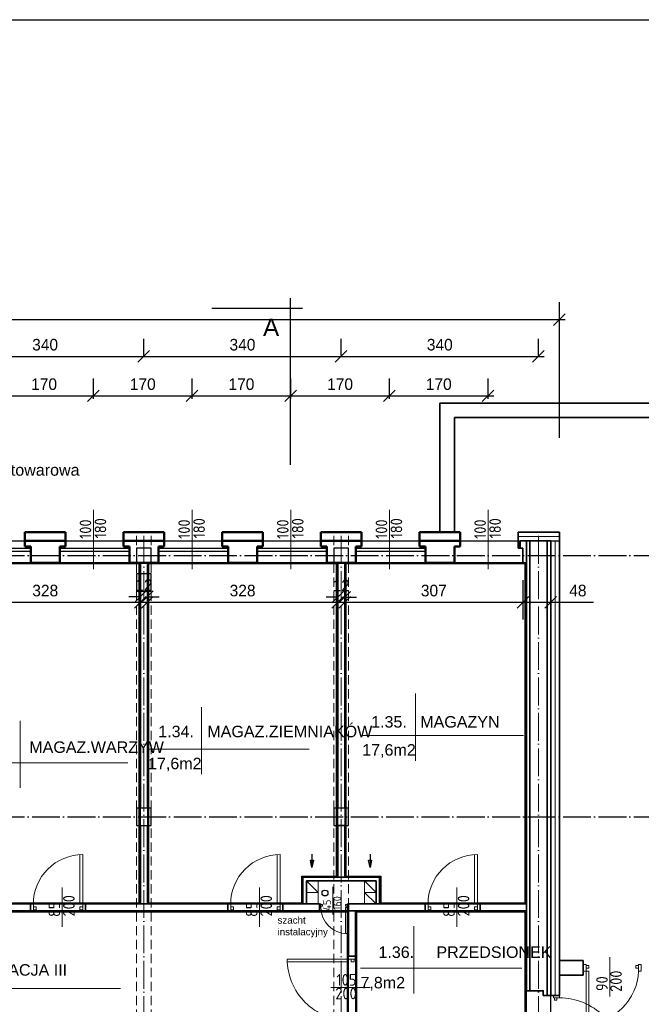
# Model space of a CAD drawing. Header units: millimetres. Extents: x -642 to 14033, y 1994 to 13520.
# Tile 71 of 72: x 11253 to 12324, y 11825 to 13520. Entities that reach past the tile are written whole.
import ezdxf

# ---------------------------------------------------------------- set-up
doc = ezdxf.new("R2010")
doc.units = ezdxf.units.MM
doc.linetypes.add('ACAD_ISO04W100', pattern=[30.5, 24, -3, 0.5, -3])
doc.linetypes.add('KRESKOWA_X2', pattern=[12, 8, -4])
for name, color, linetype, lineweight in [('drzwi', 140, 'Continuous', 13), ('KOMINY', 43, 'Continuous', 15), ('opisy drzwi', 40, 'Continuous', 13), ('opisy pom', 3, 'Continuous', 18), ('OPISY POM. 100', 150, 'Continuous', 20), ('przerywana', 7, 'KRESKOWA_X2', 9), ('sciany', 4, 'Continuous', 35), ('symetria', 7, 'ACAD_ISO04W100', 9), ('słupy', 2, 'Continuous', 30), ('ula-szraf', 40, 'Continuous', 9), ('wymiary', 1, 'Continuous', 13), ('ściana', 4, 'Continuous', 50), ('ściany-OCIEPLENIE', 201, 'Continuous', 9)]:
    doc.layers.add(name, color=color, linetype=linetype, lineweight=lineweight)
doc.layers.add('kanalizacja', color=210, linetype='Continuous')
doc.layers.add('POWIERZCHNIA', color=123, linetype='Continuous', plot=False)
doc.styles.add('ISO', font='isocp.shx')
doc.styles.add('ROMANS', font='ROMANS')
doc.styles.add('SYSTEM', font='TXT')
doc.linetypes.add('BATTING', pattern='A,0.0001,-0.1,[134,ltypeshp.shx,S=0.1,R=0,X=-0.1,Y=0],-0.2,[134,ltypeshp.shx,S=0.1,R=180,X=0.1,Y=0],-0.1', length=0.4001)
doc.dimstyles.new('Jacek2', dxfattribs={"dimscale": 2, "dimtxt": 10, "dimasz": 10, "dimexe": 15, "dimexo": 15, "dimgap": 5, "dimtad": 1, "dimdec": 0, "dimzin": 0, "dimdsep": 46, "dimtxsty": 'Standard', "dimblk": 'OBLIQUE', "dimcen": 0, "dimdle": 5, "dimadec": 1, "dimazin": 0, "dimtfac": 1, "dimtdec": 0, "dimtofl": 0, "dimtmove": 0, "dimatfit": 3, "dimfxl": 1, "dimtolj": 1, "dimtzin": 0, "dimarcsym": 0})

# ---------------------------------------------------------------- blocks, each defined once
blk = doc.blocks.new('_OBLIQUE')
at = {"color": 0, "linetype": 'ByBlock'}
blk.add_line((-0.5, -0.5), (0.5, 0.5), dxfattribs=at)
blk = doc.blocks.new('*D114')
at = {"layer": 'Defpoints', "color": 0, "transparency": 16777216}
for p in [(11466.9, 12940.4), (11126.9, 12912), (11466.9, 12912)]:
    blk.add_point(p, dxfattribs=at)
at = {"layer": 'wymiary', "color": 0, "lineweight": -2, "transparency": 16777216}
for p, q in [((11126.9, 12942), (11126.9, 12970.4)), ((11466.9, 12942), (11466.9, 12970.4)), ((11116.9, 12940.4), (11476.9, 12940.4))]:
    blk.add_line(p, q, dxfattribs=at)
at = {"layer": 'wymiary', "color": 0, "lineweight": -2, "transparency": 16777216, "xscale": 20, "yscale": 20, "zscale": 20, "rotation": 180}
blk.add_blockref('_OBLIQUE', (11126.9, 12940.4), dxfattribs=at)
at = {"layer": 'wymiary', "color": 0, "lineweight": -2, "transparency": 16777216, "xscale": 20, "yscale": 20, "zscale": 20}
blk.add_blockref('_OBLIQUE', (11466.9, 12940.4), dxfattribs=at)
at = {"layer": 'wymiary', "color": 0, "transparency": 16777216, "insert": (11296.9, 12960.4), "char_height": 20, "attachment_point": 5}
blk.add_mtext('\\A1;340', dxfattribs=at)
blk = doc.blocks.new('*D115')
at = {"layer": 'Defpoints', "color": 0, "transparency": 16777216}
for p in [(11806.9, 12940.4), (11466.9, 12912), (11806.9, 12912)]:
    blk.add_point(p, dxfattribs=at)
at = {"layer": 'wymiary', "color": 0, "lineweight": -2, "transparency": 16777216}
for p, q in [((11466.9, 12942), (11466.9, 12970.4)), ((11806.9, 12942), (11806.9, 12970.4)), ((11456.9, 12940.4), (11816.9, 12940.4))]:
    blk.add_line(p, q, dxfattribs=at)
at = {"layer": 'wymiary', "color": 0, "lineweight": -2, "transparency": 16777216, "xscale": 20, "yscale": 20, "zscale": 20, "rotation": 180}
blk.add_blockref('_OBLIQUE', (11466.9, 12940.4), dxfattribs=at)
at = {"layer": 'wymiary', "color": 0, "lineweight": -2, "transparency": 16777216, "xscale": 20, "yscale": 20, "zscale": 20}
blk.add_blockref('_OBLIQUE', (11806.9, 12940.4), dxfattribs=at)
at = {"layer": 'wymiary', "color": 0, "transparency": 16777216, "insert": (11636.9, 12960.4), "char_height": 20, "attachment_point": 5}
blk.add_mtext('\\A1;340', dxfattribs=at)
blk = doc.blocks.new('*D116')
at = {"layer": 'Defpoints', "color": 0, "transparency": 16777216}
for p in [(12146.9, 12940.4), (11806.9, 12912), (12146.9, 12912)]:
    blk.add_point(p, dxfattribs=at)
at = {"layer": 'wymiary', "color": 0, "lineweight": -2, "transparency": 16777216}
for p, q in [((11806.9, 12942), (11806.9, 12970.4)), ((12146.9, 12942), (12146.9, 12970.4)), ((11796.9, 12940.4), (12156.9, 12940.4))]:
    blk.add_line(p, q, dxfattribs=at)
at = {"layer": 'wymiary', "color": 0, "lineweight": -2, "transparency": 16777216, "xscale": 20, "yscale": 20, "zscale": 20, "rotation": 180}
blk.add_blockref('_OBLIQUE', (11806.9, 12940.4), dxfattribs=at)
at = {"layer": 'wymiary', "color": 0, "lineweight": -2, "transparency": 16777216, "xscale": 20, "yscale": 20, "zscale": 20}
blk.add_blockref('_OBLIQUE', (12146.9, 12940.4), dxfattribs=at)
at = {"layer": 'wymiary', "color": 0, "transparency": 16777216, "insert": (11976.9, 12960.4), "char_height": 20, "attachment_point": 5}
blk.add_mtext('\\A1;340', dxfattribs=at)
blk = doc.blocks.new('*D255')
at = {"layer": 'Defpoints', "color": 0, "transparency": 16777216}
for p in [(11133.1, 12584.9), (11461.1, 12584.9), (11461.1, 12517)]:
    blk.add_point(p, dxfattribs=at)
at = {"layer": 'wymiary', "color": 0, "lineweight": -2, "transparency": 16777216}
for p, q in [((11133.1, 12554.9), (11133.1, 12487)), ((11461.1, 12554.9), (11461.1, 12487)), ((11123.1, 12517), (11471.1, 12517))]:
    blk.add_line(p, q, dxfattribs=at)
at = {"layer": 'wymiary', "color": 0, "lineweight": -2, "transparency": 16777216, "xscale": 20, "yscale": 20, "zscale": 20, "rotation": 180}
blk.add_blockref('_OBLIQUE', (11133.1, 12517), dxfattribs=at)
at = {"layer": 'wymiary', "color": 0, "lineweight": -2, "transparency": 16777216, "xscale": 20, "yscale": 20, "zscale": 20}
blk.add_blockref('_OBLIQUE', (11461.1, 12517), dxfattribs=at)
at = {"layer": 'wymiary', "color": 0, "transparency": 16777216, "insert": (11297.1, 12537), "char_height": 20, "attachment_point": 5}
blk.add_mtext('\\A1;328', dxfattribs=at)
blk = doc.blocks.new('*D256')
at = {"layer": 'Defpoints', "color": 0, "transparency": 16777216}
for p in [(11461.1, 12584.9), (11473.1, 12584.9), (11473.1, 12526.5)]:
    blk.add_point(p, dxfattribs=at)
at = {"layer": 'wymiary', "color": 0, "lineweight": -2, "transparency": 16777216}
for p, q in [((11461.1, 12554.9), (11461.1, 12496.5)), ((11473.1, 12554.9), (11473.1, 12496.5)), ((11461.1, 12526.5), (11441.1, 12526.5)), ((11473.1, 12526.5), (11493.1, 12526.5))]:
    blk.add_line(p, q, dxfattribs=at)
at = {"layer": 'wymiary', "color": 0, "lineweight": -2, "transparency": 16777216, "xscale": 20, "yscale": 20, "zscale": 20}
blk.add_blockref('_OBLIQUE', (11461.1, 12526.5), dxfattribs=at)
at = {"layer": 'wymiary', "color": 0, "lineweight": -2, "transparency": 16777216, "xscale": 20, "yscale": 20, "zscale": 20, "rotation": 180}
blk.add_blockref('_OBLIQUE', (11473.1, 12526.5), dxfattribs=at)
at = {"layer": 'wymiary', "color": 0, "transparency": 16777216, "insert": (11467.1, 12546.5), "char_height": 20, "attachment_point": 5}
blk.add_mtext('\\A1;12', dxfattribs=at)
blk = doc.blocks.new('*D257')
at = {"layer": 'Defpoints', "color": 0, "transparency": 16777216}
for p in [(11473.1, 12584.9), (11801.1, 12584.9), (11801.1, 12517)]:
    blk.add_point(p, dxfattribs=at)
at = {"layer": 'wymiary', "color": 0, "lineweight": -2, "transparency": 16777216}
for p, q in [((11473.1, 12554.9), (11473.1, 12487)), ((11801.1, 12554.9), (11801.1, 12487)), ((11463.1, 12517), (11811.1, 12517))]:
    blk.add_line(p, q, dxfattribs=at)
at = {"layer": 'wymiary', "color": 0, "lineweight": -2, "transparency": 16777216, "xscale": 20, "yscale": 20, "zscale": 20, "rotation": 180}
blk.add_blockref('_OBLIQUE', (11473.1, 12517), dxfattribs=at)
at = {"layer": 'wymiary', "color": 0, "lineweight": -2, "transparency": 16777216, "xscale": 20, "yscale": 20, "zscale": 20}
blk.add_blockref('_OBLIQUE', (11801.1, 12517), dxfattribs=at)
at = {"layer": 'wymiary', "color": 0, "transparency": 16777216, "insert": (11637.1, 12537), "char_height": 20, "attachment_point": 5}
blk.add_mtext('\\A1;328', dxfattribs=at)
blk = doc.blocks.new('*D258')
at = {"layer": 'Defpoints', "color": 0, "transparency": 16777216}
for p in [(11801.1, 12584.9), (11813.1, 12584.9), (11813.1, 12525.7)]:
    blk.add_point(p, dxfattribs=at)
at = {"layer": 'wymiary', "color": 0, "lineweight": -2, "transparency": 16777216}
for p, q in [((11801.1, 12554.9), (11801.1, 12495.7)), ((11813.1, 12554.9), (11813.1, 12495.7)), ((11801.1, 12525.7), (11781.1, 12525.7)), ((11813.1, 12525.7), (11833.1, 12525.7))]:
    blk.add_line(p, q, dxfattribs=at)
at = {"layer": 'wymiary', "color": 0, "lineweight": -2, "transparency": 16777216, "xscale": 20, "yscale": 20, "zscale": 20}
blk.add_blockref('_OBLIQUE', (11801.1, 12525.7), dxfattribs=at)
at = {"layer": 'wymiary', "color": 0, "lineweight": -2, "transparency": 16777216, "xscale": 20, "yscale": 20, "zscale": 20, "rotation": 180}
blk.add_blockref('_OBLIQUE', (11813.1, 12525.7), dxfattribs=at)
at = {"layer": 'wymiary', "color": 0, "transparency": 16777216, "insert": (11807.1, 12545.7), "char_height": 20, "attachment_point": 5}
blk.add_mtext('\\A1;12', dxfattribs=at)
blk = doc.blocks.new('*D259')
at = {"layer": 'Defpoints', "color": 0, "transparency": 16777216}
for p in [(11813.1, 12584.9), (12120.1, 12584.9), (12120.1, 12517)]:
    blk.add_point(p, dxfattribs=at)
at = {"layer": 'wymiary', "color": 0, "lineweight": -2, "transparency": 16777216}
for p, q in [((11813.1, 12554.9), (11813.1, 12487)), ((12120.1, 12554.9), (12120.1, 12487)), ((11803.1, 12517), (12130.1, 12517))]:
    blk.add_line(p, q, dxfattribs=at)
at = {"layer": 'wymiary', "color": 0, "lineweight": -2, "transparency": 16777216, "xscale": 20, "yscale": 20, "zscale": 20, "rotation": 180}
blk.add_blockref('_OBLIQUE', (11813.1, 12517), dxfattribs=at)
at = {"layer": 'wymiary', "color": 0, "lineweight": -2, "transparency": 16777216, "xscale": 20, "yscale": 20, "zscale": 20}
blk.add_blockref('_OBLIQUE', (12120.1, 12517), dxfattribs=at)
at = {"layer": 'wymiary', "color": 0, "transparency": 16777216, "insert": (11966.6, 12537), "char_height": 20, "attachment_point": 5}
blk.add_mtext('\\A1;307', dxfattribs=at)
blk = doc.blocks.new('*D260')
at = {"layer": 'Defpoints', "color": 0, "transparency": 16777216}
for p in [(12120.1, 12584.9), (12168.1, 12584.9), (12168.1, 12517)]:
    blk.add_point(p, dxfattribs=at)
at = {"layer": 'wymiary', "color": 0, "lineweight": -2, "transparency": 16777216}
for p, q in [((12120.1, 12554.9), (12120.1, 12487)), ((12168.1, 12554.9), (12168.1, 12487)), ((12110.1, 12517), (12168.1, 12517)), ((12168.1, 12517), (12241.5, 12517))]:
    blk.add_line(p, q, dxfattribs=at)
at = {"layer": 'wymiary', "color": 0, "lineweight": -2, "transparency": 16777216, "xscale": 20, "yscale": 20, "zscale": 20, "rotation": 180}
blk.add_blockref('_OBLIQUE', (12120.1, 12517), dxfattribs=at)
at = {"layer": 'wymiary', "color": 0, "lineweight": -2, "transparency": 16777216, "xscale": 20, "yscale": 20, "zscale": 20}
blk.add_blockref('_OBLIQUE', (12168.1, 12517), dxfattribs=at)
at = {"layer": 'wymiary', "color": 0, "transparency": 16777216, "insert": (12214.8, 12537), "char_height": 20, "attachment_point": 5}
blk.add_mtext('\\A1;48', dxfattribs=at)
blk = doc.blocks.new('*D428')
at = {"layer": 'Defpoints', "color": 0, "transparency": 16777216}
for p in [(12183.1, 13003.7), (753.6, 12769.9), (12183.1, 12769.9)]:
    blk.add_point(p, dxfattribs=at)
at = {"layer": 'wymiary', "color": 0, "lineweight": -2, "transparency": 16777216}
for p, q in [((753.6, 12799.9), (753.6, 13033.7)), ((12183.1, 12799.9), (12183.1, 13033.7)), ((743.6, 13003.7), (12193.1, 13003.7))]:
    blk.add_line(p, q, dxfattribs=at)
at = {"layer": 'wymiary', "color": 0, "lineweight": -2, "transparency": 16777216, "xscale": 20, "yscale": 20, "zscale": 20, "rotation": 180}
blk.add_blockref('_OBLIQUE', (753.6, 13003.7), dxfattribs=at)
at = {"layer": 'wymiary', "color": 0, "lineweight": -2, "transparency": 16777216, "xscale": 20, "yscale": 20, "zscale": 20}
blk.add_blockref('_OBLIQUE', (12183.1, 13003.7), dxfattribs=at)
at = {"layer": 'wymiary', "color": 0, "transparency": 16777216, "insert": (6468.4, 13023.7), "char_height": 20, "attachment_point": 5}
blk.add_mtext('\\A1;11430', dxfattribs=at)
blk = doc.blocks.new('*D465')
at = {"layer": 'Defpoints', "color": 0, "transparency": 16777216}
for p in [(11380.1, 12872.4), (11210.1, 12837.1), (11380.1, 12837.1)]:
    blk.add_point(p, dxfattribs=at)
at = {"layer": 'wymiary', "color": 0, "lineweight": -2, "transparency": 16777216}
for p, q in [((11210.1, 12867.1), (11210.1, 12902.4)), ((11380.1, 12867.1), (11380.1, 12902.4)), ((11200.1, 12872.4), (11390.1, 12872.4))]:
    blk.add_line(p, q, dxfattribs=at)
at = {"layer": 'wymiary', "color": 0, "lineweight": -2, "transparency": 16777216, "xscale": 20, "yscale": 20, "zscale": 20, "rotation": 180}
blk.add_blockref('_OBLIQUE', (11210.1, 12872.4), dxfattribs=at)
at = {"layer": 'wymiary', "color": 0, "lineweight": -2, "transparency": 16777216, "xscale": 20, "yscale": 20, "zscale": 20}
blk.add_blockref('_OBLIQUE', (11380.1, 12872.4), dxfattribs=at)
at = {"layer": 'wymiary', "color": 0, "transparency": 16777216, "insert": (11295.1, 12892.4), "char_height": 20, "attachment_point": 5}
blk.add_mtext('\\A1;170', dxfattribs=at)
blk = doc.blocks.new('*D466')
at = {"layer": 'Defpoints', "color": 0, "transparency": 16777216}
for p in [(11550.1, 12872.4), (11380.1, 12837.1), (11550.1, 12837.1)]:
    blk.add_point(p, dxfattribs=at)
at = {"layer": 'wymiary', "color": 0, "lineweight": -2, "transparency": 16777216}
for p, q in [((11380.1, 12867.1), (11380.1, 12902.4)), ((11550.1, 12867.1), (11550.1, 12902.4)), ((11370.1, 12872.4), (11560.1, 12872.4))]:
    blk.add_line(p, q, dxfattribs=at)
at = {"layer": 'wymiary', "color": 0, "lineweight": -2, "transparency": 16777216, "xscale": 20, "yscale": 20, "zscale": 20, "rotation": 180}
blk.add_blockref('_OBLIQUE', (11380.1, 12872.4), dxfattribs=at)
at = {"layer": 'wymiary', "color": 0, "lineweight": -2, "transparency": 16777216, "xscale": 20, "yscale": 20, "zscale": 20}
blk.add_blockref('_OBLIQUE', (11550.1, 12872.4), dxfattribs=at)
at = {"layer": 'wymiary', "color": 0, "transparency": 16777216, "insert": (11465.1, 12892.4), "char_height": 20, "attachment_point": 5}
blk.add_mtext('\\A1;170', dxfattribs=at)
blk = doc.blocks.new('*D467')
at = {"layer": 'Defpoints', "color": 0, "transparency": 16777216}
for p in [(11720.1, 12872.4), (11550.1, 12837.1), (11720.1, 12837.1)]:
    blk.add_point(p, dxfattribs=at)
at = {"layer": 'wymiary', "color": 0, "lineweight": -2, "transparency": 16777216}
for p, q in [((11550.1, 12867.1), (11550.1, 12902.4)), ((11720.1, 12867.1), (11720.1, 12902.4)), ((11540.1, 12872.4), (11730.1, 12872.4))]:
    blk.add_line(p, q, dxfattribs=at)
at = {"layer": 'wymiary', "color": 0, "lineweight": -2, "transparency": 16777216, "xscale": 20, "yscale": 20, "zscale": 20, "rotation": 180}
blk.add_blockref('_OBLIQUE', (11550.1, 12872.4), dxfattribs=at)
at = {"layer": 'wymiary', "color": 0, "lineweight": -2, "transparency": 16777216, "xscale": 20, "yscale": 20, "zscale": 20}
blk.add_blockref('_OBLIQUE', (11720.1, 12872.4), dxfattribs=at)
at = {"layer": 'wymiary', "color": 0, "transparency": 16777216, "insert": (11635.1, 12892.4), "char_height": 20, "attachment_point": 5}
blk.add_mtext('\\A1;170', dxfattribs=at)
blk = doc.blocks.new('*D468')
at = {"layer": 'Defpoints', "color": 0, "transparency": 16777216}
for p in [(11890.1, 12872.4), (11720.1, 12837.1), (11890.1, 12837.1)]:
    blk.add_point(p, dxfattribs=at)
at = {"layer": 'wymiary', "color": 0, "lineweight": -2, "transparency": 16777216}
for p, q in [((11720.1, 12867.1), (11720.1, 12902.4)), ((11890.1, 12867.1), (11890.1, 12902.4)), ((11710.1, 12872.4), (11900.1, 12872.4))]:
    blk.add_line(p, q, dxfattribs=at)
at = {"layer": 'wymiary', "color": 0, "lineweight": -2, "transparency": 16777216, "xscale": 20, "yscale": 20, "zscale": 20, "rotation": 180}
blk.add_blockref('_OBLIQUE', (11720.1, 12872.4), dxfattribs=at)
at = {"layer": 'wymiary', "color": 0, "lineweight": -2, "transparency": 16777216, "xscale": 20, "yscale": 20, "zscale": 20}
blk.add_blockref('_OBLIQUE', (11890.1, 12872.4), dxfattribs=at)
at = {"layer": 'wymiary', "color": 0, "transparency": 16777216, "insert": (11805.1, 12892.4), "char_height": 20, "attachment_point": 5}
blk.add_mtext('\\A1;170', dxfattribs=at)
blk = doc.blocks.new('*D469')
at = {"layer": 'Defpoints', "color": 0, "transparency": 16777216}
for p in [(12060.1, 12872.4), (11890.1, 12837.1), (12060.1, 12837.1)]:
    blk.add_point(p, dxfattribs=at)
at = {"layer": 'wymiary', "color": 0, "lineweight": -2, "transparency": 16777216}
for p, q in [((11890.1, 12867.1), (11890.1, 12902.4)), ((12060.1, 12867.1), (12060.1, 12902.4)), ((11880.1, 12872.4), (12070.1, 12872.4))]:
    blk.add_line(p, q, dxfattribs=at)
at = {"layer": 'wymiary', "color": 0, "lineweight": -2, "transparency": 16777216, "xscale": 20, "yscale": 20, "zscale": 20, "rotation": 180}
blk.add_blockref('_OBLIQUE', (11890.1, 12872.4), dxfattribs=at)
at = {"layer": 'wymiary', "color": 0, "lineweight": -2, "transparency": 16777216, "xscale": 20, "yscale": 20, "zscale": 20}
blk.add_blockref('_OBLIQUE', (12060.1, 12872.4), dxfattribs=at)
at = {"layer": 'wymiary', "color": 0, "transparency": 16777216, "insert": (11975.1, 12892.4), "char_height": 20, "attachment_point": 5}
blk.add_mtext('\\A1;170', dxfattribs=at)

msp = doc.modelspace()

# ---------------------------------------------------------------- linework, layer by layer
for p, q in [((11718.9, 13040.4), (11718.9, 12786.4)), ((11584, 13023.4), (11740.2, 13023.4)), ((11718.9, 13007.9), (11718.9, 12753.9)), ((11100.1, 12622.9), (11507.4, 12622.9)), ((11100.1, 12622.9), (12183.1, 12622.9)), ((11152.1, 12609.9), (11272.1, 12609.9)), ((11152.1, 12604.9), (11272.1, 12604.9)), ((11322.1, 12609.9), (11442.1, 12609.9)), ((11322.1, 12604.9), (11442.1, 12604.9)), ((11492.1, 12609.9), (11612.1, 12609.9)), ((11492.1, 12604.9), (11612.1, 12604.9)), ((11662.1, 12609.9), (11782.1, 12609.9)), ((11662.1, 12604.9), (11782.1, 12604.9)), ((11832.1, 12609.9), (11952.1, 12609.9)), ((11832.1, 12604.9), (11952.1, 12604.9)), ((12126.1, 11221.9), (12126.1, 12597.4)), ((12168.1, 11221.9), (12168.1, 12597.4)), ((12126.1, 11715.9), (12126.1, 11847.9))]:
    msp.add_line(p, q)
at = {"linetype": 'ACAD_ISO04W100', "ltscale": 2}
for p, q in [((477.4, 12597.4), (13301.1, 12597.4)), ((477.4, 12147.4), (13301.1, 12147.4))]:
    msp.add_line(p, q, dxfattribs=at)
msp.add_lwpolyline([(-642.1, 13520.2), (14032.9, 13520.2), (14032.9, 1993.9), (-642.1, 1993.9)], close=True)
at = {"layer": 'drzwi'}
for points in [[(11361.6, 11997.4, 0), (11356.6, 11997.4, 0), (11356.6, 12082.3, 0), (11361.6, 12082.4, 0), (11361.6, 11997.4, 0)], [(11701.6, 11997.4, 0), (11696.6, 11997.4, 0), (11696.6, 12082.3, 0), (11701.6, 12082.4, 0), (11701.6, 11997.4, 0)], [(12041.6, 11997.4, 0), (12036.6, 11997.4, 0), (12036.6, 12082.3, 0), (12041.6, 12082.4, 0), (12041.6, 11997.4, 0)], [(11276.6, 11985.4, 0), (11271.6, 11985.4, 0), (11271.6, 11997.4, 0), (11276.6, 11997.4, 0), (11276.6, 11985.4, 0)], [(11276.6, 11987.4, 0), (11281.6, 11987.4, 0), (11281.6, 11992.4, 0), (11276.6, 11992.4, 0), (11276.6, 11987.4, 0)], [(11361.6, 11987.4, 0), (11356.6, 11987.4, 0), (11356.6, 11992.4, 0), (11361.6, 11992.4, 0), (11361.6, 11987.4, 0)], [(11361.6, 11985.4, 0), (11366.6, 11985.4, 0), (11366.6, 11997.4, 0), (11361.6, 11997.4, 0), (11361.6, 11985.4, 0)], [(11616.6, 11985.4, 0), (11611.6, 11985.4, 0), (11611.6, 11997.4, 0), (11616.6, 11997.4, 0), (11616.6, 11985.4, 0)], [(11616.6, 11987.4, 0), (11621.6, 11987.4, 0), (11621.6, 11992.4, 0), (11616.6, 11992.4, 0), (11616.6, 11987.4, 0)], [(11701.6, 11987.4, 0), (11696.6, 11987.4, 0), (11696.6, 11992.4, 0), (11701.6, 11992.4, 0), (11701.6, 11987.4, 0)], [(11701.6, 11985.4, 0), (11706.6, 11985.4, 0), (11706.6, 11997.4, 0), (11701.6, 11997.4, 0), (11701.6, 11985.4, 0)], [(11772.1, 11997.4, 0), (11769.6, 11997.4, 0), (11769.6, 11991.4, 0), (11772.1, 11991.4, 0), (11772.1, 11997.4, 0)], [(11772.1, 11996.4, 0), (11774.6, 11996.4, 0), (11774.6, 11993.9, 0), (11772.1, 11993.9, 0), (11772.1, 11996.4, 0)], [(11817.1, 11996.4, 0), (11814.6, 11996.4, 0), (11814.6, 11993.9, 0), (11817.1, 11993.9, 0), (11817.1, 11996.4, 0)], [(11817.1, 11991.4, 0), (11814.6, 11991.4, 0), (11814.6, 11946.5, 0), (11817.1, 11946.5, 0), (11817.1, 11991.4, 0)], [(11817.1, 11997.4, 0), (11819.6, 11997.4, 0), (11819.6, 11991.4, 0), (11817.1, 11991.4, 0), (11817.1, 11997.4, 0)], [(11956.6, 11985.4, 0), (11951.6, 11985.4, 0), (11951.6, 11997.4, 0), (11956.6, 11997.4, 0), (11956.6, 11985.4, 0)], [(11956.6, 11987.4, 0), (11961.6, 11987.4, 0), (11961.6, 11992.4, 0), (11956.6, 11992.4, 0), (11956.6, 11987.4, 0)], [(12041.6, 11987.4, 0), (12036.6, 11987.4, 0), (12036.6, 11992.4, 0), (12041.6, 11992.4, 0), (12041.6, 11987.4, 0)], [(12041.6, 11985.4, 0), (12046.6, 11985.4, 0), (12046.6, 11997.4, 0), (12041.6, 11997.4, 0), (12041.6, 11985.4, 0)], [(11831.1, 11902.6, 0), (11831.1, 11907.4, 0), (11819.6, 11907.4, 0), (11819.6, 11902.6, 0), (11831.1, 11902.6, 0)], [(11819.6, 11902.6, 0), (11819.6, 11897.8, 0), (11714, 11897.8, 0), (11714, 11902.6, 0), (11819.6, 11902.6, 0)], [(11829.2, 11902.6, 0), (11829.2, 11897.8, 0), (11824.4, 11897.8, 0), (11824.4, 11902.6, 0), (11829.2, 11902.6, 0)], [(12228.9, 11893.1, 0), (12224.1, 11893.1, 0), (12224.1, 11881.7, 0), (12228.9, 11881.7, 0), (12228.9, 11893.1, 0)], [(12228.9, 11891.4, 0), (12233.6, 11891.4, 0), (12233.6, 11886.7, 0), (12228.9, 11886.7, 0), (12228.9, 11891.4, 0)], [(12319.4, 11891.4, 0), (12314.8, 11891.4, 0), (12314.8, 11886.7, 0), (12319.4, 11886.7, 0), (12319.4, 11891.4, 0)], [(12324.1, 11893.1, 0), (12319.4, 11893.1, 0), (12319.4, 11881.7, 0), (12324.1, 11881.7, 0), (12324.1, 11893.1, 0)], [(12228.9, 11881.9, 0), (12233.6, 11881.9, 0), (12233.6, 11791.2, 0), (12228.9, 11791.2, 0), (12228.9, 11881.9, 0)], [(12172.8, 11835.8, 0), (12172.8, 11839.9, 0), (12183.1, 11839.9, 0), (12183.1, 11835.8, 0), (12172.8, 11835.8, 0)], [(12174.6, 11835.8, 0), (12174.6, 11831.6, 0), (12178.8, 11831.6, 0), (12178.8, 11835.8, 0), (12174.6, 11835.8, 0)]]:
    msp.add_polyline3d(points, dxfattribs=at)
for centre, radius, start, end in [((11361.6, 11997.4), 85, 90.001, 180.0014), ((11701.6, 11997.4), 85, 90.001, 180.0014), ((12041.6, 11997.4), 85, 90.001, 180.0014), ((11817.1, 11991.4), 45, 180, 270), ((11819.6, 11902.6), 105.6, 180.0002, 270.0002), ((12225.3, 11885.3), 94.1, 272.1785, 357.8252), ((12183.1, 11728.2), 107.6, 0, 90.0002)]:
    msp.add_arc(centre, radius, start, end, dxfattribs=at)
at = {"layer": 'kanalizacja'}
msp.add_circle((11779.1, 12016.2), 5, dxfattribs=at)
at = {"layer": 'KOMINY', "lineweight": 18}
for p, q in [((11747.1, 12037.4), (11767.1, 12017.4)), ((11847.1, 12037.4), (11867.1, 12017.4)), ((11847.1, 12017.4), (11867.1, 11997.4))]:
    msp.add_line(p, q, dxfattribs=at)
at = {"layer": 'KOMINY', "lineweight": 30}
for points in [[(11756.7, 12083.3), (11756.7, 12060), (11754.1, 12073.1), (11759.2, 12073.1), (11756.7, 12060)], [(11856.7, 12083.3), (11856.7, 12060), (11854.1, 12073.1), (11859.2, 12073.1), (11856.7, 12060)]]:
    msp.add_lwpolyline(points, dxfattribs=at)
at = {"layer": 'KOMINY', "lineweight": 18}
for points in [[(11767.1, 12017.4), (11747.1, 12017.4), (11747.1, 12037.4), (11767.1, 12037.4)], [(11867.1, 12017.4), (11847.1, 12017.4), (11847.1, 12037.4), (11867.1, 12037.4)], [(11767.1, 11997.4), (11747.1, 11997.4), (11747.1, 12017.4), (11767.1, 12017.4)], [(11867.1, 11997.4), (11847.1, 11997.4), (11847.1, 12017.4), (11867.1, 12017.4)]]:
    msp.add_lwpolyline(points, close=True, dxfattribs=at)
at = {"layer": 'opisy drzwi'}
for p, q in [((11380.1, 12574.1), (11380.1, 12675.9)), ((11550.1, 12574.1), (11550.1, 12675.9)), ((11720.1, 12574.1), (11720.1, 12675.9)), ((11890.1, 12574.1), (11890.1, 12675.9)), ((12060.1, 12574.1), (12060.1, 12675.9)), ((11326.4, 11958), (11326.4, 12025.8)), ((11666.4, 11958), (11666.4, 12025.8)), ((11792.7, 11979.3), (11792.7, 12026.8)), ((12006.4, 11958), (12006.4, 12025.8)), ((12270, 11837.9), (12270, 11905.7)), ((11788.9, 11853.7), (11856.7, 11853.7))]:
    msp.add_line(p, q, dxfattribs=at)
at = {"layer": 'opisy pom'}
for p, q in [((11935.3, 12244), (11935.3, 12359.8)), ((11566.4, 12220.7), (11566.4, 12336.5)), ((11253.6, 12197.2), (11253.6, 12313)), ((11843.3, 12287.4), (12121.1, 12287.4)), ((11474.4, 12264.1), (11752.1, 12264.1)), ((11161.6, 12240.6), (11439.3, 12240.6)), ((11932.4, 11843.2), (11932.4, 11959)), ((11840.4, 11886.6), (12118.1, 11886.6))]:
    msp.add_line(p, q, dxfattribs=at)
at = {"layer": 'OPISY POM. 100'}
msp.add_line((10946.4, 11851.6), (11427, 11851.6), dxfattribs=at)
at = {"layer": 'POWIERZCHNIA'}
for points in [[(11133.1, 12043.4), (11193.1, 12043.4), (11193.1, 11997.4), (11461.1, 11997.4), (11461.1, 12584.9), (11133.1, 12584.9), (11133.1, 12043.4)], [(11473.1, 11997.4), (11741.1, 11997.4), (11741.1, 12043.4), (11801.1, 12043.4), (11801.1, 12584.9), (11473.1, 12584.9), (11473.1, 11997.4)], [(11813.1, 12043.4), (11873.1, 12043.4), (11873.1, 11997.4), (12126.1, 11997.4), (12126.1, 12584.9), (11813.1, 12584.9), (11813.1, 12043.4)], [(9433.1, 11985.4), (9433.1, 11755.4), (9930.1, 11755.4), (9930.1, 11697.4), (10094.6, 11697.4), (10094.6, 11755.4), (10119.6, 11755.4), (10119.6, 11584.9), (10269.6, 11584.9), (10269.6, 11755.4), (11819.6, 11755.4), (11819.6, 11985.4), (9433.1, 11985.4), (9433.1, 11985.4), (9433.1, 11985.4)]]:
    msp.add_lwpolyline(points, dxfattribs=at)
for points in [[(11135.1, 12045.4), (11195.1, 12045.4), (11195.1, 11999.4), (11459.1, 11999.4), (11459.1, 12582.9), (11135.1, 12582.9)], [(11475.1, 11999.4), (11739.1, 11999.4), (11739.1, 12045.4), (11799.1, 12045.4), (11799.1, 12582.9), (11475.1, 12582.9)], [(11815.1, 12045.4), (11875.1, 12045.4), (11875.1, 11999.4), (12124.1, 11999.4), (12124.1, 12582.9), (11815.1, 12582.9)], [(9435.1, 11983.4), (9435.1, 11757.4), (9932.1, 11757.4), (9932.1, 11699.4), (10092.6, 11699.4), (10092.6, 11757.4), (10121.6, 11757.4), (10121.6, 11586.9), (10267.6, 11586.9), (10267.6, 11757.4), (11817.6, 11757.4), (11817.6, 11983.4)], [(11831.6, 11712.4), (12126.1, 11712.4), (12126.1, 11985.4), (11831.6, 11985.4)], [(11833.6, 11714.4), (12124.1, 11714.4), (12124.1, 11983.4), (11833.6, 11983.4)]]:
    msp.add_lwpolyline(points, close=True, dxfattribs=at)
at = {"layer": 'przerywana', "linetype": 'KRESKOWA_X2', "ltscale": 2}
for p, q in [((11454.6, 12631.4), (11454.6, 11259.9)), ((11479.6, 12631.4), (11479.6, 11259.9)), ((11794.6, 12631.4), (11794.6, 11259.9)), ((11819.6, 12631.4), (11819.6, 11259.9))]:
    msp.add_line(p, q, dxfattribs=at)
at = {"layer": 'sciany'}
for p, q in [((11977.1, 12637.9), (11977.1, 12859.9)), ((11977.1, 12859.9), (12468.3, 12859.9)), ((12002.1, 12834.9), (12468.3, 12834.9)), ((12002.1, 12637.9), (12002.1, 12834.9)), ((12112.1, 12609.9), (12112.1, 12637.9)), ((12112.1, 12637.9), (12183.1, 12637.9)), ((12183.1, 11839.9), (12183.1, 12637.9)), ((12115.1, 12609.9), (12115.1, 12622.9)), ((12115.1, 12622.9), (12168.1, 12622.9)), ((12126.1, 12622.9), (12126.1, 12043.4)), ((12132.1, 12622.9), (12132.1, 11847.9)), ((12162.1, 12622.9), (12162.1, 11839.9)), ((12168.1, 11839.9), (12168.1, 12622.9)), ((12183.1, 12631.4), (12183.1, 12009.9)), ((12120.1, 12609.9), (12112.1, 12609.9)), ((12120.1, 12584.9), (12120.1, 12609.9)), ((11461.1, 12584.9), (11461.1, 12162.4)), ((11473.1, 12584.9), (11473.1, 12162.4)), ((11801.1, 12584.9), (11801.1, 12162.4)), ((11813.1, 12584.9), (11813.1, 12162.4)), ((12120.1, 12584.9), (12126.1, 12584.9)), ((11461.1, 12132.4), (11461.1, 11997.4)), ((11473.1, 12132.4), (11473.1, 11997.4)), ((11741.1, 12043.4), (11813.1, 12043.4)), ((11741.1, 12043.4), (11741.1, 11997.4)), ((11873.1, 12043.4), (11813.1, 12043.4)), ((11873.1, 12043.4), (11873.1, 11997.4)), ((12126.1, 12043.4), (12126.1, 11847.9)), ((11747.1, 12037.4), (11813.1, 12037.4)), ((11747.1, 12037.4), (11747.1, 11997.4)), ((11867.1, 12037.4), (11813.1, 12037.4)), ((11867.1, 12037.4), (11867.1, 11997.4)), ((11152.2, 11997.4), (11271.6, 11997.4)), ((11271.6, 11997.4), (11271.6, 11985.4)), ((11366.6, 11997.4), (11611.6, 11997.4)), ((11366.6, 11997.4), (11366.6, 11985.4)), ((11611.6, 11997.4), (11611.6, 11985.4)), ((11706.6, 11997.4), (11706.6, 11985.4)), ((11706.6, 11997.4), (11769.6, 11997.4)), ((11819.6, 11997.4), (11951.6, 11997.4)), ((11951.6, 11997.4), (11951.6, 11985.4)), ((12046.6, 11997.4), (12046.6, 11985.4)), ((12046.6, 11997.4), (12126.1, 11997.4)), ((11152.2, 11985.4), (11271.6, 11985.4)), ((11366.6, 11985.4), (11611.6, 11985.4)), ((11706.6, 11985.4), (11769.6, 11985.4)), ((11819.6, 11985.4), (11951.6, 11985.4)), ((11819.6, 11907.4), (11819.6, 11985.4)), ((11831.6, 11907.4), (11831.6, 11985.4)), ((12046.6, 11985.4), (12126.1, 11985.4)), ((11819.6, 11907.4), (11831.6, 11907.4)), ((12183.1, 11899.9), (12224.1, 11899.9)), ((12224.1, 11874.9), (12224.1, 11899.9)), ((12183.1, 11874.9), (12224.1, 11874.9)), ((12183.1, 11874.9), (12224.1, 11874.9)), ((12183.1, 11874.9), (12224.1, 11874.9))]:
    msp.add_line(p, q, dxfattribs=at)
msp.add_lwpolyline([(11801.1, 12043.4), (11813.1, 12043.4), (11813.1, 12132.4), (11801.1, 12132.4)], close=True, dxfattribs=at)
for points in [[(11769.6, 11997.4), (11769.6, 11985.4)], [(11819.6, 11997.4), (11819.6, 11985.4)], [(12126.1, 11847.9), (12155.1, 11847.9), (12155.1, 11839.9), (12183.1, 11839.9)]]:
    msp.add_lwpolyline(points, dxfattribs=at)
at = {"layer": 'symetria', "linetype": 'ACAD_ISO04W100', "ltscale": 2}
for p, q in [((11467.1, 12631.4), (11467.1, 11221.9)), ((11467.1, 12631.4), (11467.1, 11033.7)), ((11807.1, 12631.4), (11807.1, 11033.7)), ((12147.1, 12631.4), (12147.1, 11033.7))]:
    msp.add_line(p, q, dxfattribs=at)
at = {"layer": 'słupy'}
for points in [[(11454.6, 12584.9), (11479.6, 12584.9), (11479.6, 12609.9), (11454.6, 12609.9)], [(11794.6, 12584.9), (11819.6, 12584.9), (11819.6, 12609.9), (11794.6, 12609.9)], [(11454.6, 12535.9), (11479.6, 12535.9), (11479.6, 12565.9), (11454.6, 12565.9)], [(11454.6, 12132.4), (11479.6, 12132.4), (11479.6, 12162.4), (11454.6, 12162.4)], [(11794.6, 12132.4), (11819.6, 12132.4), (11819.6, 12162.4), (11794.6, 12162.4)]]:
    msp.add_lwpolyline(points, close=True, dxfattribs=at)
at = {"layer": 'ula-szraf', "ltscale": 14}
msp.add_line((12183.1, 12630.4), (12112.1, 12630.4), dxfattribs=at)
at = {"layer": 'ula-szraf', "ltscale": 3}
msp.add_line((12113.6, 12609.9), (12113.6, 12622.9), dxfattribs=at)
at = {"layer": 'ściana'}
for p, q in [((11332.1, 12637.9), (11262.1, 12637.9)), ((11262.1, 12612.9), (11262.1, 12637.9)), ((11332.1, 12612.9), (11332.1, 12637.9)), ((11502.1, 12637.9), (11432.1, 12637.9)), ((11432.1, 12612.9), (11432.1, 12637.9)), ((11502.1, 12612.9), (11502.1, 12637.9)), ((11672.1, 12637.9), (11602.1, 12637.9)), ((11602.1, 12612.9), (11602.1, 12637.9)), ((11672.1, 12612.9), (11672.1, 12637.9)), ((11842.1, 12637.9), (11772.1, 12637.9)), ((11772.1, 12612.9), (11772.1, 12637.9)), ((11842.1, 12612.9), (11842.1, 12637.9)), ((12012.1, 12637.9), (11942.1, 12637.9)), ((11942.1, 12612.9), (11942.1, 12637.9)), ((12012.1, 12612.9), (12012.1, 12637.9)), ((11332.1, 12622.9), (11262.1, 12622.9)), ((11262.1, 12612.9), (11262.1, 12622.9)), ((11332.1, 12622.9), (11262.1, 12622.9)), ((11332.1, 12612.9), (11332.1, 12622.9)), ((11502.1, 12622.9), (11432.1, 12622.9)), ((11432.1, 12612.9), (11432.1, 12622.9)), ((11502.1, 12622.9), (11432.1, 12622.9)), ((11502.1, 12612.9), (11502.1, 12622.9)), ((11672.1, 12622.9), (11602.1, 12622.9)), ((11602.1, 12612.9), (11602.1, 12622.9)), ((11672.1, 12622.9), (11602.1, 12622.9)), ((11672.1, 12612.9), (11672.1, 12622.9)), ((11842.1, 12622.9), (11772.1, 12622.9)), ((11772.1, 12612.9), (11772.1, 12622.9)), ((11842.1, 12622.9), (11772.1, 12622.9)), ((11842.1, 12612.9), (11842.1, 12622.9)), ((12012.1, 12622.9), (11942.1, 12622.9)), ((11942.1, 12612.9), (11942.1, 12622.9)), ((12012.1, 12622.9), (11942.1, 12622.9)), ((12012.1, 12612.9), (12012.1, 12622.9)), ((11272.1, 12612.9), (11262.1, 12612.9)), ((11272.1, 12612.9), (11262.1, 12612.9)), ((11272.1, 12584.9), (11272.1, 12612.9)), ((11272.1, 12584.9), (11272.1, 12612.9)), ((11322.1, 12584.9), (11322.1, 12612.9)), ((11332.1, 12612.9), (11322.1, 12612.9)), ((11322.1, 12584.9), (11322.1, 12612.9)), ((11332.1, 12612.9), (11322.1, 12612.9)), ((11442.1, 12612.9), (11432.1, 12612.9)), ((11442.1, 12612.9), (11432.1, 12612.9)), ((11442.1, 12584.9), (11442.1, 12612.9)), ((11442.1, 12584.9), (11442.1, 12612.9)), ((11492.1, 12584.9), (11492.1, 12612.9)), ((11502.1, 12612.9), (11492.1, 12612.9)), ((11492.1, 12584.9), (11492.1, 12612.9)), ((11502.1, 12612.9), (11492.1, 12612.9)), ((11612.1, 12612.9), (11602.1, 12612.9)), ((11612.1, 12612.9), (11602.1, 12612.9)), ((11612.1, 12584.9), (11612.1, 12612.9)), ((11612.1, 12584.9), (11612.1, 12612.9)), ((11662.1, 12584.9), (11662.1, 12612.9)), ((11672.1, 12612.9), (11662.1, 12612.9)), ((11662.1, 12584.9), (11662.1, 12612.9)), ((11672.1, 12612.9), (11662.1, 12612.9)), ((11782.1, 12612.9), (11772.1, 12612.9)), ((11782.1, 12612.9), (11772.1, 12612.9)), ((11782.1, 12584.9), (11782.1, 12612.9)), ((11782.1, 12584.9), (11782.1, 12612.9)), ((11832.1, 12584.9), (11832.1, 12612.9)), ((11842.1, 12612.9), (11832.1, 12612.9)), ((11832.1, 12584.9), (11832.1, 12612.9)), ((11842.1, 12612.9), (11832.1, 12612.9)), ((11952.1, 12612.9), (11942.1, 12612.9)), ((11952.1, 12612.9), (11942.1, 12612.9)), ((11952.1, 12584.9), (11952.1, 12612.9)), ((11952.1, 12584.9), (11952.1, 12612.9)), ((12002.1, 12584.9), (12002.1, 12612.9)), ((12012.1, 12612.9), (12002.1, 12612.9)), ((12002.1, 12584.9), (12002.1, 12612.9)), ((12012.1, 12612.9), (12002.1, 12612.9)), ((11322.1, 12584.9), (11272.1, 12584.9)), ((11322.1, 12584.9), (11272.1, 12584.9)), ((11492.1, 12584.9), (11442.1, 12584.9)), ((11492.1, 12584.9), (11442.1, 12584.9)), ((11662.1, 12584.9), (11612.1, 12584.9)), ((11662.1, 12584.9), (11612.1, 12584.9)), ((11832.1, 12584.9), (11782.1, 12584.9)), ((11832.1, 12584.9), (11782.1, 12584.9)), ((12002.1, 12584.9), (11952.1, 12584.9)), ((12002.1, 12584.9), (11952.1, 12584.9))]:
    msp.add_line(p, q, dxfattribs=at)
at = {"layer": 'ściany-OCIEPLENIE', "linetype": 'BATTING', "ltscale": 14}
msp.add_line((12175.6, 12622.9), (12175.6, 11839.9), dxfattribs=at)

# ---------------------------------------------------------------- texts
at = {"layer": 'opisy drzwi', "style": 'ISO'}
for s, height, p in [('100', 20, (11376.4, 12626)), ('180', 20, (11402.2, 12626.9)), ('100', 20, (11546.4, 12626)), ('180', 20, (11572.2, 12626.9)), ('100', 20, (11716.4, 12626)), ('180', 20, (11742.2, 12626.9)), ('100', 20, (11886.4, 12626)), ('180', 20, (11912.2, 12626.9)), ('100', 20, (12056.4, 12626)), ('180', 20, (12082.2, 12626.9)), ('200', 20, (11347.8, 11975.8)), ('200', 20, (11687.8, 11975.8)), ('45', 14, (11789.6, 11986.2)), ('160', 14, (11807.1, 11986.8)), ('200', 20, (12027.8, 11975.8)), ('85', 20, (11322.8, 11974.9)), ('85', 20, (11662.8, 11974.9)), ('85', 20, (12002.8, 11974.9)), ('200', 20, (12290.6, 11845.9)), ('90', 20, (12266.4, 11847.4))]:
    msp.add_text(s, height=height, rotation=90, dxfattribs=at).set_placement(p)
for s, p in [('105', (11798.8, 11856.8)), ('200', (11796.9, 11833.2))]:
    msp.add_text(s, height=20, dxfattribs=at).set_placement(p)
at = {"layer": 'opisy pom', "char_height": 19.8, "attachment_point": 1, "style": 'SYSTEM'}
for s, insert in [('{\\fArial|b0|i0|c238|p34;W2 -  winda brudna towarowa }', (10990.3, 12754.7)), ('{\\fArial|b0|i0|c238|p34;1.34.   MAGAZ.ZIEMNIAKÓW}', (11491.8, 12304.3)), ('{\\fArial|b0|i0|c238|p34;1.35.   MAGAZYN }', (11858.6, 12320.9)), ('{\\fArial|b0|i0|c238|p34;1.33.    MAGAZ.WARZYW}', (11177.3, 12277.4)), ('{\\fArial|b0|i0|c238|p34;17,6m2  }', (11843.2, 12272.6)), ('{\\fArial|b0|i0|c238|p34;17,6m2  }', (11474.2, 12249.2)), ('{\\fArial|b0|i0|c238|p34;1.36.     PRZEDSIONEK}', (11871.2, 11924.3)), ('{\\fArial|b0|i0|c238|p34;KOMUNIKACJA III}', (11104.3, 11893.7)), ('{\\fArial|b0|i0|c238|p34;7,8m2  }', (11840.2, 11871.8))]:
    msp.add_mtext(s, dxfattribs=dict(at, insert=insert))
at = {"layer": 'OPISY POM. 100', "attachment_point": 1}
for s, insert, char_height, style in [('{\\fArial|b0|i0|c238|p34;A}', (11672.3, 13005.4), 30, 'SYSTEM'), ('{\\fArial|b0|i0|c238|p34;szacht\\Pinstalacyjny}', (11697.4, 11975.5), 12, 'ROMANS')]:
    msp.add_mtext(s, dxfattribs=dict(at, insert=insert, char_height=char_height, style=style))

# ---------------------------------------------------------------- dimensions: what is measured, and where the dimension line sits
at = {"layer": 'wymiary'}
dim = msp.add_aligned_dim(p1=(753.6268242, 12769.8544206), p2=(12183.1268242, 12769.8544206), distance=233.8355711, dimstyle='Jacek2', dxfattribs=at)
dim.commit()
dim.dimension.update_dxf_attribs({"geometry": '*D428', "text_midpoint": (6468.3768242, 13023.6899917)})
for base, p1, p2, picture, middle in [((11466.9, 12940.4), (11126.9, 12912), (11466.9, 12912), '*D114', (11296.9, 12960.4)), ((11806.9, 12940.4), (11466.9, 12912), (11806.9, 12912), '*D115', (11636.9, 12960.4)), ((12146.9, 12940.4), (11806.9, 12912), (12146.9, 12912), '*D116', (11976.9, 12960.4)), ((11461.1, 12517), (11133.1, 12584.9), (11461.1, 12584.9), '*D255', (11297.1, 12537)), ((11801.1, 12517), (11473.1, 12584.9), (11801.1, 12584.9), '*D257', (11637.1, 12537)), ((12120.1, 12517), (11813.1, 12584.9), (12120.1, 12584.9), '*D259', (11966.6, 12537)), ((12168.1, 12517), (12120.1, 12584.9), (12168.1, 12584.9), '*D260', (12214.8, 12537))]:
    dim = msp.add_linear_dim(base=base, p1=p1, p2=p2, dimstyle='Jacek2', dxfattribs=at)
    dim.commit()
    dim.dimension.update_dxf_attribs({"geometry": picture, "text_midpoint": middle})
for base, p1, p2, picture, middle in [((11380.1, 12872.4), (11210.1, 12837.1), (11380.1, 12837.1), '*D465', (11295.1, 12892.4)), ((11550.1, 12872.4), (11380.1, 12837.1), (11550.1, 12837.1), '*D466', (11465.1, 12892.4)), ((11720.1, 12872.4), (11550.1, 12837.1), (11720.1, 12837.1), '*D467', (11635.1, 12892.4)), ((11890.1, 12872.4), (11720.1, 12837.1), (11890.1, 12837.1), '*D468', (11805.1, 12892.4)), ((12060.1, 12872.4), (11890.1, 12837.1), (12060.1, 12837.1), '*D469', (11975.1, 12892.4))]:
    dim = msp.add_linear_dim(base=base, p1=p1, p2=p2, angle=180, dimstyle='Jacek2', dxfattribs=at)
    dim.commit()
    dim.dimension.update_dxf_attribs({"geometry": picture, "text_midpoint": middle})
for base, p1, p2, picture, middle in [((11473.1, 12526.5), (11461.1, 12584.9), (11473.1, 12584.9), '*D256', (11467.1, 12526.5)), ((11813.1, 12525.7), (11801.1, 12584.9), (11813.1, 12584.9), '*D258', (11807.1, 12525.7))]:
    dim = msp.add_linear_dim(base=base, p1=p1, p2=p2, dimstyle='Jacek2', dxfattribs=at)
    dim.commit()
    dim.dimension.update_dxf_attribs({"geometry": picture, "text_midpoint": middle, "dimtype": 160})

doc.saveas('drawing.dxf')
